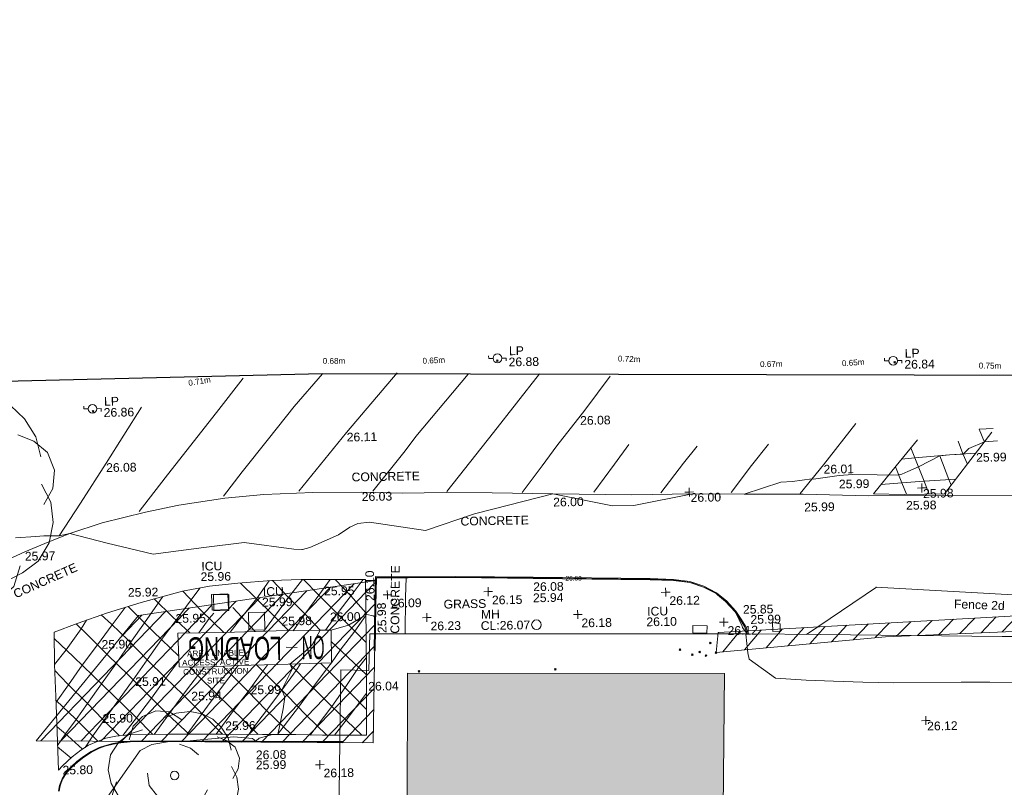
# Model space of a CAD drawing. Header units: millimetres. Extents: x -287732 to 520720, y -88450 to 287754.
# Tile 176 of 256: x -195351 to -153004, y 249020 to 282016. Entities that reach past the tile are written whole.
import ezdxf

# ---------------------------------------------------------------- set-up
doc = ezdxf.new("R2010")
doc.units = ezdxf.units.MM
doc.linetypes.add('IMPORT-UG_ELEC_QLB2 _2_', pattern=[2500, 1500, -300, 0, -50, 150, -300, 0, -200])
doc.linetypes.add('IMPORT-UG_ELEC_STREET LIGHTING_QLB2 _2_', pattern=[2700, 1500, -300, 0, -250, 150, -300, 0, -200])
for name, color, linetype, lineweight in [('00_TOPO_BUILDING_UNDER_CONSTRUCTION', 7, 'Continuous', 9), ('00_TOPO_ROAD_TEXT', 7, 'Continuous', 9), ('00_TOPO_SURFACE', 7, 'Continuous', 9), ('00_TOPO_SURVEY_TEXT', 7, 'Continuous', 9), ('A_RHA_Detail', 7, 'Continuous', 9), ('GEN-TEXT', 7, 'Continuous', 9)]:
    doc.layers.add(name, color=color, linetype=linetype, lineweight=lineweight)
for name, color, linetype, lineweight, true_color in [('00_TOPO_FENCE_2D', 7, 'Continuous', 9, 0x3f7f4f), ('00_TOPO_FOOTPATH', 7, 'Continuous', 9, 0xa50000), ('00_TOPO_FURN_LAMP_POST', 7, 'Continuous', 9, 0x666666), ('00_TOPO_KERB_BOTTOM', 1, 'Continuous', 9, 0xff0000), ('00_TOPO_KERB_TOP', 7, 'Continuous', 9, 0xa500a5), ('00_TOPO_LEVEL_SPOT', 7, 'Continuous', 9, 0x666666), ('00_TOPO_ROAD_MARKING_WHITE_CONTINUOUS', 7, 'Continuous', 9, 0x999999), ('00_TOPO_ROAD_MARKING_YELLOW_CONTINUOUS', 40, 'Continuous', 9, 0xffbf00), ('00_TOPO_SERV_IC', 5, 'Continuous', 9, 0x0000ff), ('00_TOPO_SERV_MH', 7, 'Continuous', 9, 0x666666), ('00_TOPO_TREE', 7, 'Continuous', 9, 0x666666), ('00_UAV_LEVEL_SPOT', 7, 'Continuous', 9, 0x666666), ('01_DTM_CONTOUR_MNR', 7, 'Continuous', 9, 0xa5a552), ('01_DTM_CONTOUR_MNR_LABELS', 7, 'Continuous', 9, 0xa5a552), ('12333-PUM-2D-U-0001-C01 - Rev2_REVIT IMPORT_dwg', 7, 'Continuous', 9, 0x767676), ('A_RHA_Line', 7, 'Continuous', 9, 0x00a600), ('PUM-ELECTRIC-QLB2', 1, 'IMPORT-UG_ELEC_QLB2 _2_', 9, 0xff0000), ('PUM-SURVEY BOUNDARY_EXTENT', 190, 'Continuous', 25, 0x7f00ff), ('PUM-UNABLE TO SURVEY', 190, 'Continuous', 9, 0x7f00ff), ('PUM-UNIDENTIFIED UTILITIES-MH', 7, 'Continuous', 9, 0x52a500)]:
    doc.layers.add(name, color=color, linetype=linetype, lineweight=lineweight, true_color=true_color)
doc.styles.add('Arial_1', font='arial.ttf', dxfattribs={"height": 250})
doc.styles.add('Swis721 Lt BT_1', font='swissl.ttf', dxfattribs={"height": 200})
doc.styles.add('Swis721 Lt BT_2', font='swissl.ttf', dxfattribs={"height": 375})
doc.styles.add('Swis721 Lt BT_34', font='swissl.ttf', dxfattribs={"width": 0.468665, "height": 1000})
doc.styles.add('Swis721 Lt BT_35', font='swissl.ttf', dxfattribs={"width": 0.642609, "height": 1000})

# ---------------------------------------------------------------- blocks, each defined once
blk = doc.blocks.new('12333-PUM-2D-U-0001-C01 - Rev2_REVIT IMPORT_dwg_CONIFEROUS_TREE_3-2077273-Site Location Plan Proposed')
at = {"layer": '00_TOPO_TREE', "color": 254, "true_color": 0xcccccc, "flags": 128}
for points in [[(533715732, 725809778), (533715907, 725810361), (533716315, 725810769), (533716898, 725811002), (533717481, 725810944), (533718006, 725810594)], [(533717306, 725810711), (533717772, 725810886), (533718355, 725810944), (533718880, 725810827), (533719346, 725810594), (533719696, 725810244), (533719988, 725809778), (533720104, 725809253)], [(533715208, 725807388), (533714916, 725807913), (533714800, 725808496), (533714916, 725809137), (533715266, 725809661), (533715732, 725810011), (533716315, 725810186)], [(533717889, 725809545), (533718355, 725809370), (533718705, 725809079)], [(533719521, 725809836), (533719929, 725809661), (533720279, 725809370), (533720454, 725808904), (533720396, 725808437), (533720162, 725808029)], [(533716898, 725807330), (533716548, 725807796), (533716490, 725808321)], [(533720104, 725808554), (533720337, 725808088), (533720396, 725807563), (533720279, 725807038), (533719988, 725806572), (533719580, 725806280), (533719113, 725806047)], [(533716373, 725806106), (533715791, 725806164), (533715324, 725806455), (533715033, 725806922), (533714974, 725807446), (533715149, 725807971)], [(533719055, 725807563), (533718822, 725807155), (533718472, 725806863)], [(533718589, 725805814), (533718239, 725805523), (533717772, 725805348), (533717306, 725805289), (533716840, 725805348), (533716373, 725805581), (533716024, 725805872), (533715791, 725806280)], [(533719521, 725806455), (533719346, 725805931), (533718938, 725805581), (533718414, 725805464), (533717889, 725805698)]]:
    blk.add_lwpolyline(points, dxfattribs=at)
at = {"layer": '00_TOPO_TREE', "color": 254, "true_color": 0xcccccc}
blk.add_circle((533717656, 725808204), 180, dxfattribs=at)
blk = doc.blocks.new('12333-PUM-2D-U-0001-C01 - Rev2_REVIT IMPORT_dwg_CONIFEROUS_TREE_3-2077280-Site Location Plan Proposed')
at = {"layer": '00_TOPO_TREE', "color": 254, "true_color": 0xcccccc, "flags": 128}
for points in [[(533704849, 725822870), (533705141, 725823843), (533705822, 725824523), (533706794, 725824912), (533707767, 725824815), (533708642, 725824232)], [(533707475, 725824426), (533708253, 725824718), (533709226, 725824815), (533710101, 725824621), (533710879, 725824232), (533711463, 725823648), (533711949, 725822870), (533712144, 725821995)], [(533703974, 725818882), (533703488, 725819758), (533703293, 725820730), (533703488, 725821800), (533704071, 725822675), (533704849, 725823259), (533705822, 725823551)], [(533711171, 725822967), (533711852, 725822675), (533712435, 725822189), (533712727, 725821411), (533712630, 725820633), (533712241, 725819952)], [(533708448, 725822481), (533709226, 725822189), (533709809, 725821703)], [(533712144, 725820828), (533712533, 725820049), (533712630, 725819174), (533712435, 725818299), (533711949, 725817521), (533711268, 725817034), (533710490, 725816645)], [(533706794, 725818785), (533706211, 725819563), (533706114, 725820438)], [(533705919, 725816743), (533704946, 725816840), (533704168, 725817326), (533703682, 725818104), (533703585, 725818980), (533703877, 725819855)], [(533710393, 725819174), (533710004, 725818493), (533709420, 725818007)], [(533711171, 725817326), (533710879, 725816451), (533710198, 725815867), (533709323, 725815673), (533708448, 725816062)], [(533709615, 725816256), (533709031, 725815770), (533708253, 725815478), (533707475, 725815381), (533706697, 725815478), (533705919, 725815867), (533705335, 725816354), (533704946, 725817034)]]:
    blk.add_lwpolyline(points, dxfattribs=at)
at = {"layer": '00_TOPO_TREE', "color": 254, "true_color": 0xcccccc}
blk.add_circle((533708059, 725820244), 300, dxfattribs=at)
blk = doc.blocks.new('12333-PUM-2D-U-0001-C01 - Rev2_REVIT IMPORT_dwg_MSL_Lamp_Post_SYM-2077199-Site Location Plan Proposed')
at = {"layer": '00_TOPO_FURN_LAMP_POST', "color": 254, "true_color": 0xcccccc, "flags": 128}
for points in [[(-500, 0), (-1000, 0), (-1000, 317)], [(500, 0), (1000, 0), (1000, -317)]]:
    blk.add_lwpolyline(points, dxfattribs=at)
at = {"layer": '00_TOPO_FURN_LAMP_POST', "color": 254, "true_color": 0xcccccc}
blk.add_circle((0, 0), 500, dxfattribs=at)
blk = doc.blocks.new('12333-PUM-2D-U-0001-C01 - Rev2_REVIT IMPORT_dwg_MM-2077200-Site Location Plan Proposed')
at = {"layer": '00_TOPO_LEVEL_SPOT', "color": 254, "true_color": 0xcccccc, "flags": 128}
for points in [[(0, -500), (0, 0), (-500, 0)], [(500, 0), (0, 0), (0, 500)]]:
    blk.add_lwpolyline(points, dxfattribs=at)
blk = doc.blocks.new('12333-PUM-2D-U-0001-C01 - Rev2_REVIT IMPORT_dwg_UAV-2077255-Site Location Plan Proposed')
at = {"layer": '00_UAV_LEVEL_SPOT', "color": 254, "true_color": 0xcccccc, "flags": 128}
for points in [[(0, -500), (0, 0), (-500, 0)], [(500, 0), (0, 0), (0, 500)]]:
    blk.add_lwpolyline(points, dxfattribs=at)
blk = doc.blocks.new('12333-PUM-2D-U-0001-C01 - Rev2_REVIT IMPORT_dwg_MGS62954_T2_Galway_ITM_3d_Rev1-2077680-Site Location Plan Proposed')
at = {"layer": '00_TOPO_BUILDING_UNDER_CONSTRUCTION', "color": 254, "true_color": 0xcccccc, "flags": 128}
blk.add_lwpolyline([(533725753, 725795032), (533725963, 725805071), (533724648, 725805171), (533724782, 725809506), (533724784, 725809550), (533724879, 725812623), (533726082, 725812576), (533726163, 725814144), (533726412, 725814140), (533729362, 725814090), (533732119, 725814043), (533735079, 725813993), (533738234, 725813939), (533741313, 725813887), (533742381, 725813869), (533742469, 725813868), (533745519, 725813780), (533753348, 725813556), (533763126, 725813389)], dxfattribs=at)
at = {"layer": '00_TOPO_FENCE_2D', "color": 254, "true_color": 0xcccccc, "flags": 128}
blk.add_lwpolyline([(533761649, 725813414), (533758424, 725815008), (533754623, 725815287), (533747945, 725815778), (533747976, 725815775), (533744933, 725813797)], dxfattribs=at)
at = {"layer": '00_TOPO_FOOTPATH', "color": 254, "true_color": 0xcccccc, "flags": 128}
blk.add_lwpolyline([(533727680, 725814118), (533727720, 725815700), (533727760, 725816525)], dxfattribs=at)
at = {"layer": '00_TOPO_KERB_BOTTOM', "color": 254, "true_color": 0xcccccc, "flags": 128}
for points in [[(533726333, 725813431), (533726386, 725815352), (533726445, 725816602), (533727847, 725816569), (533729901, 725816545), (533733226, 725816453), (533738259, 725816309), (533739258, 725816256), (533739960, 725816157), (533740559, 725815946), (533741101, 725815651), (533741514, 725815299), (533741917, 725814849), (533742138, 725814501), (533742314, 725814194), (533742437, 725813855)], [(533712650, 725807618), (533712705, 725807859), (533712811, 725808139), (533713002, 725808431), (533713223, 725808666), (533713468, 725808875), (533713749, 725809086), (533714082, 725809292), (533714435, 725809460), (533714666, 725809538), (533715028, 725809623), (533715359, 725809672), (533715775, 725809713), (533716585, 725809717), (533718318, 725809675), (533721166, 725809618), (533723527, 725809560), (533724903, 725809533)]]:
    blk.add_lwpolyline(points, dxfattribs=at)
at = {"layer": '00_TOPO_KERB_TOP', "color": 254, "true_color": 0xcccccc, "flags": 128}
for points in [[(533726379, 725813429), (533726432, 725815350), (533726489, 725816555), (533727846, 725816523), (533729900, 725816499), (533733224, 725816407), (533738257, 725816263), (533739253, 725816210), (533739949, 725816112), (533740541, 725815904), (533741075, 725815613), (533741482, 725815266), (533741880, 725814821), (533742099, 725814478), (533742273, 725814174), (533742394, 725813840)], [(533712676, 725807615), (533712731, 725807851), (533712835, 725808127), (533713023, 725808414), (533713241, 725808646), (533713485, 725808854), (533713765, 725809064), (533714095, 725809269), (533714445, 725809435), (533714673, 725809512), (533715033, 725809597), (533715362, 725809646), (533715776, 725809686), (533716585, 725809690), (533718318, 725809648), (533721165, 725809591), (533723526, 725809533), (533724902, 725809506)]]:
    blk.add_lwpolyline(points, dxfattribs=at)
at = {"layer": '00_TOPO_ROAD_MARKING_WHITE_CONTINUOUS', "color": 254, "true_color": 0xcccccc, "flags": 128}
for points in [[(533716330, 725819580), (533717480, 725821010), (533718540, 725822320), (533719730, 725823770), (533720900, 725825230)], [(533719970, 725820170), (533720790, 725821210), (533721950, 725822600), (533723070, 725823970), (533724310, 725825360)], [(533723210, 725820330), (533725310, 725822810), (533727530, 725825346)], [(533726400, 725820280), (533727810, 725821990), (533728280, 725822600), (533730580, 725825240)], [(533729570, 725820200), (533731630, 725822710), (533733650, 725825190)], [(533732810, 725820100), (533733690, 725821240), (533734340, 725822080), (533735570, 725823600), (533736680, 725825040)], [(533712870, 725818590), (533713820, 725819980), (533714940, 725821680), (533716510, 725824060)], [(533744770, 725819860), (533745790, 725821070), (533747210, 725822820)], [(533735890, 725820070), (533736810, 725821260), (533737440, 725822090)], [(533738770, 725819990), (533739770, 725821240), (533740370, 725821970)], [(533741800, 725819950), (533742700, 725821100), (533743440, 725822000)]]:
    blk.add_lwpolyline(points, dxfattribs=at)
at = {"layer": '00_TOPO_ROAD_MARKING_YELLOW_CONTINUOUS', "color": 254, "true_color": 0xcccccc}
for p, q in [((533721224, 725814332), (533720290, 725815380)), ((533722550, 725813630), (533723020, 725813620)), ((533713215, 725809033), (533712648, 725809520))]:
    blk.add_line(p, q, dxfattribs=at)
at = {"layer": '00_TOPO_ROAD_MARKING_YELLOW_CONTINUOUS', "color": 254, "true_color": 0xcccccc, "flags": 128}
for points in [[(533753060, 725822340), (533751990, 725821000), (533750980, 725819730), (533749260, 725819740), (533747920, 725819790), (533748920, 725820970), (533749860, 725822080)], [(533752729, 725821926), (533752510, 725822490), (533753120, 725822500)], [(533751983, 725820991), (533751798, 725821432), (533751600, 725821980)], [(533749156, 725821248), (533749729, 725821300), (533751220, 725821400), (533752360, 725821463)], [(533750316, 725819734), (533750050, 725820440), (533749567, 725821734)], [(533751273, 725820098), (533751171, 725820345), (533750804, 725821372)], [(533749336, 725819740), (533749148, 725820231), (533748882, 725820926)], [(533751481, 725820360), (533750104, 725820296), (533749140, 725820230), (533748256, 725820187)], [(533720147, 725814322), (533720663, 725814962), (533721304, 725815739), (533721861, 725816503)], [(533722670, 725814340), (533721940, 725815090), (533720630, 725816427)], [(533721594, 725814335), (533722066, 725814960), (533722690, 725815768), (533723309, 725816539)], [(533724031, 725814340), (533723370, 725815050), (533722660, 725815800), (533722011, 725816511)], [(533722857, 725814340), (533723378, 725815041), (533723997, 725815843), (533724499, 725816514)], [(533725989, 725813776), (533725130, 725814660), (533723980, 725815860), (533723342, 725816538)], [(533724255, 725814340), (533724771, 725815035), (533725420, 725815860), (533725915, 725816491)], [(533724713, 725816510), (533725366, 725815791), (533725998, 725815056)], [(533712647, 725809578), (533712998, 725810078), (533713458, 725810691), (533713964, 725811365), (533714580, 725812200), (533715231, 725813064), (533715853, 725813951), (533716476, 725814787), (533717285, 725815906)], [(533713835, 725809480), (533714164, 725809966), (533714652, 725810628), (533715295, 725811480), (533715941, 725812344), (533716565, 725813195), (533717195, 725814055), (533717838, 725814879), (533718500, 725815735), (533718876, 725816241)], [(533719881, 725814320), (533718920, 725815270), (533718150, 725816123)], [(533712615, 725811444), (533713156, 725812184), (533713768, 725813012), (533714435, 725813875), (533715077, 725814723), (533715652, 725815469)], [(533717921, 725813327), (533716840, 725814410), (533715781, 725815506)], [(533718424, 725814320), (533717680, 725815030), (533716912, 725815812)], [(533719751, 725809939), (533718878, 725810842), (533718081, 725811659), (533717320, 725812430), (533716560, 725813200), (533715760, 725814050), (533715050, 725814750), (533714623, 725815160)], [(533718800, 725814320), (533719265, 725814929), (533719460, 725815150)], [(533712580, 725813064), (533713084, 725813692), (533713747, 725814579), (533713981, 725814945)], [(533718310, 725809973), (533717430, 725810810), (533716600, 725811670), (533715730, 725812560), (533714870, 725813430), (533714010, 725814310), (533713537, 725814794)], [(533722116, 725809886), (533723037, 725811047), (533723669, 725811889), (533724269, 725812665), (533724480, 725812930), (533724876, 725813464), (533725512, 725814267), (533725998, 725814931)], [(533712580, 725814190), (533713400, 725813380), (533714620, 725812160), (533716020, 725810750), (533716750, 725809984)], [(533725965, 725812395), (533724920, 725813420), (533724487, 725813849)], [(533715462, 725809967), (533716060, 725810708), (533716716, 725811550), (533717353, 725812396), (533717925, 725813123)], [(533718220, 725809974), (533719240, 725811320), (533720470, 725812890)], [(533719480, 725809947), (533719592, 725810104), (533720243, 725810950), (533720879, 725811760), (533721531, 725812618), (533721750, 725812898)], [(533720876, 725809913), (533721040, 725810149), (533721655, 725810935), (533722329, 725811797), (533722955, 725812630), (533723156, 725812913)], [(533724235, 725809818), (533723350, 725810710), (533722560, 725811560), (533721800, 725812340), (533721263, 725812895)], [(533725733, 725809799), (533724450, 725811070), (533723630, 725811930), (533722688, 725812907)], [(533723514, 725809843), (533723825, 725810231), (533724463, 725811058), (533725049, 725811853), (533725644, 725812710), (533725984, 725813119)], [(533725958, 725810891), (533724590, 725812340), (533724013, 725812924)], [(533715318, 725809954), (533714610, 725810670), (533713950, 725811380), (533713120, 725812220), (533712590, 725812810)], [(533716810, 725809984), (533717470, 725810860), (533718280, 725811920), (533719010, 725812840)], [(533719520, 725811678), (533718732, 725812489), (533718376, 725812858)], [(533722716, 725809874), (533721640, 725810950), (533720870, 725811770), (533719805, 725812867)], [(533721285, 725809904), (533720690, 725810500), (533719520, 725811678)], [(533712614, 725811510), (533713430, 725810720), (533714170, 725809960), (533714385, 725809738)], [(533724558, 725809814), (533725073, 725810453), (533725661, 725811206), (533725967, 725811605)], [(533713716, 725809407), (533713100, 725809990), (533712636, 725810390)]]:
    blk.add_lwpolyline(points, dxfattribs=at)
for points in [[(533712660, 725808520), (533712640, 725810170), (533712610, 725811690), (533712580, 725813070), (533712580, 725814450), (533713580, 725814810), (533714890, 725815250), (533716350, 725815670), (533718130, 725816120), (533719300, 725816310), (533720520, 725816420), (533721970, 725816510), (533723250, 725816540), (533724700, 725816510), (533726010, 725816490), (533726000, 725815270), (533725980, 725812540), (533725943, 725809795), (533725700, 725809800), (533724040, 725809820), (533722900, 725809870), (533721460, 725809900), (533719710, 725809940), (533718680, 725809970), (533717490, 725809980), (533717480, 725809980), (533715720, 725809990), (533715160, 725809940), (533714730, 725809860), (533714390, 725809740), (533713980, 725809570), (533713640, 725809360), (533713270, 725809080), (533712840, 725808710)], [(533717930, 725812870), (533719010, 725812840), (533720470, 725812890), (533722170, 725812900), (533724480, 725812930), (533724490, 725814340), (533722130, 725814340), (533719900, 725814320), (533717900, 725814320)]]:
    blk.add_lwpolyline(points, close=True, dxfattribs=at)
at = {"layer": '00_TOPO_SERV_IC', "color": 254, "true_color": 0xcccccc, "flags": 128}
for points in [[(533719400, 725815280), (533719380, 725815949), (533720080, 725815970), (533720100, 725815301)], [(533720960, 725815150), (533721650, 725815150), (533721650, 725814400), (533720960, 725814400)], [(533740055, 725814259), (533740662, 725814235), (533740649, 725813919), (533740042, 725813943)]]:
    blk.add_lwpolyline(points, close=True, dxfattribs=at)
at = {"layer": '00_TOPO_SERV_MH', "color": 254, "true_color": 0xcccccc}
blk.add_circle((533733329, 725814412), 207, dxfattribs=at)
at = {"layer": '00_TOPO_SURFACE', "color": 254, "true_color": 0xcccccc, "flags": 128}
for points in [[(533713330, 725818680), (533714730, 725819120), (533716600, 725819550), (533718040, 725819820), (533720020, 725820090), (533721710, 725820220), (533723810, 725820270), (533725910, 725820240), (533727660, 725820170), (533729540, 725820160), (533731530, 725820110), (533734130, 725820020), (533737530, 725819930), (533740140, 725819920), (533742360, 725819870), (533744900, 725819820), (533747720, 725819710), (533751040, 725819660), (533754290, 725819590)], [(533709620, 725817120), (533710300, 725817460), (533711380, 725817930), (533712420, 725818340), (533713330, 725818680)]]:
    blk.add_lwpolyline(points, dxfattribs=at)
at = {"layer": '01_DTM_CONTOUR_MNR', "color": 254, "true_color": 0xcccccc, "flags": 128}
for points in [[(533753293, 725821976), (533752730, 725821930), (533752059, 725821666), (533751800, 725821430), (533751220, 725821400), (533750800, 725821370), (533749874, 725820912), (533749407, 725820714), (533749147, 725820610), (533749033, 725820589), (533749010, 725820580), (533748588, 725820581), (533748094, 725820605), (533747034, 725820627), (533746464, 725820595), (533745358, 725820463), (533745280, 725820470), (533744446, 725820382), (533743949, 725820352), (533742360, 725819870), (533740140, 725819920), (533737610, 725819466), (533736693, 725819471), (533734130, 725820020), (533731590, 725819419), (533730741, 725819230), (533728630, 725818550), (533726230, 725818949), (533725727, 725818892), (533725384, 725818746), (533724890, 725818420), (533723643, 725817904), (533723326, 725817820), (533723300, 725817819), (533722955, 725817838), (533720820, 725818170), (533719080, 725817980), (533716900, 725817730), (533714927, 725818243), (533713330, 725818680), (533712870, 725818590), (533712216, 725818607), (533711874, 725818575), (533710990, 725818533)], [(533714638, 725807174), (533716198, 725809311), (533716695, 725809550), (533717460, 725809670), (533718274, 725809668), (533718320, 725809667), (533718350, 725809677), (533718620, 725809713), (533720226, 725809816), (533721037, 725809736), (533721170, 725809618), (533721321, 725809751), (533721899, 725809890), (533721940, 725809890), (533722120, 725809890), (533722381, 725810993), (533722450, 725811483), (533722330, 725811800), (533722785, 725812687), (533722709, 725812905), (533722750, 725812910), (533722690, 725812910), (533723384, 725813448), (533723665, 725813721), (533724030, 725814340), (533724250, 725814340), (533724490, 725814340), (533725250, 725814537), (533725883, 725814894), (533726000, 725815060), (533726045, 725814979), (533726307, 725814915), (533726380, 725814870), (533726389, 725815112), (533726399, 725815350), (533726420, 725815711), (533726480, 725816563), (533727273, 725816562), (533727850, 725816549), (533729188, 725816533), (533729900, 725816522), (533731001, 725816497), (533733226, 725816434), (533734962, 725816381), (533735494, 725816365), (533738260, 725816281), (533738778, 725816258), (533739252, 725816219), (533739781, 725816147), (533739951, 725816116), (533740069, 725816079), (533740542, 725815905), (533740651, 725815850), (533741081, 725815613), (533741143, 725815564), (533741481, 725815271), (533741880, 725814820), (533742051, 725814473), (533742167, 725814195), (533742185, 725814145), (533742380, 725813870), (533742318, 725813843), (533742399, 725813042), (533742457, 725812779), (533743572, 725811930), (533744888, 725811832), (533746066, 725811763), (533747327, 725811694), (533748638, 725811646), (533751553, 725811627), (533752778, 725811609), (533754034, 725811571)]]:
    blk.add_lwpolyline(points, dxfattribs=at)
at = {"xscale": 0.375, "yscale": 0.375, "zscale": 0.375}
for name, p in [('12333-PUM-2D-U-0001-C01 - Rev2_REVIT IMPORT_dwg_MSL_Lamp_Post_SYM-2077199-Site Location Plan Proposed', (533731849, 725825892)), ('12333-PUM-2D-U-0001-C01 - Rev2_REVIT IMPORT_dwg_MSL_Lamp_Post_SYM-2077199-Site Location Plan Proposed', (533748865, 725825492)), ('12333-PUM-2D-U-0001-C01 - Rev2_REVIT IMPORT_dwg_MSL_Lamp_Post_SYM-2077199-Site Location Plan Proposed', (533714398, 725824026)), ('12333-PUM-2D-U-0001-C01 - Rev2_REVIT IMPORT_dwg_UAV-2077255-Site Location Plan Proposed', (533740000, 725820000)), ('12333-PUM-2D-U-0001-C01 - Rev2_REVIT IMPORT_dwg_UAV-2077255-Site Location Plan Proposed', (533750000, 725820000)), ('12333-PUM-2D-U-0001-C01 - Rev2_REVIT IMPORT_dwg_MM-2077200-Site Location Plan Proposed', (533726940, 725815810)), ('12333-PUM-2D-U-0001-C01 - Rev2_REVIT IMPORT_dwg_MM-2077200-Site Location Plan Proposed', (533731280, 725815870)), ('12333-PUM-2D-U-0001-C01 - Rev2_REVIT IMPORT_dwg_MM-2077200-Site Location Plan Proposed', (533738910, 725815710)), ('12333-PUM-2D-U-0001-C01 - Rev2_REVIT IMPORT_dwg_MM-2077200-Site Location Plan Proposed', (533735110, 725814820)), ('12333-PUM-2D-U-0001-C01 - Rev2_REVIT IMPORT_dwg_MM-2077200-Site Location Plan Proposed', (533728620, 725814800)), ('12333-PUM-2D-U-0001-C01 - Rev2_REVIT IMPORT_dwg_MM-2077200-Site Location Plan Proposed', (533741390, 725814380)), ('12333-PUM-2D-U-0001-C01 - Rev2_REVIT IMPORT_dwg_UAV-2077255-Site Location Plan Proposed', (533750000, 725810000)), ('12333-PUM-2D-U-0001-C01 - Rev2_REVIT IMPORT_dwg_MM-2077200-Site Location Plan Proposed', (533723910, 725808560))]:
    blk.add_blockref(name, p, dxfattribs=at)
for name in ['12333-PUM-2D-U-0001-C01 - Rev2_REVIT IMPORT_dwg_CONIFEROUS_TREE_3-2077280-Site Location Plan Proposed', '12333-PUM-2D-U-0001-C01 - Rev2_REVIT IMPORT_dwg_CONIFEROUS_TREE_3-2077273-Site Location Plan Proposed']:
    blk.add_blockref(name, (0, 0))
at = {"layer": '00_TOPO_FENCE_2D', "color": 251, "true_color": 0x666666, "insert": (533751310, 725815186), "char_height": 375, "width": 2545.41, "attachment_point": 1, "rotation": 356.8134, "line_spacing_factor": 1.005062, "style": 'Swis721 Lt BT_2'}
blk.add_mtext('Fence 2d', dxfattribs=at)
at = {"layer": '00_TOPO_FURN_LAMP_POST', "char_height": 375, "attachment_point": 1, "line_spacing_factor": 1.005062, "style": 'Swis721 Lt BT_2'}
for s, insert, width in [('LP', (533732353, 725826391), 707.59), ('26.88', (533732328, 725825912), 1495.9), ('LP', (533749368, 725825990), 707.59), ('26.84', (533749343, 725825512), 1495.9), ('LP', (533714902, 725824524), 707.59), ('26.86', (533714877, 725824046), 1495.9)]:
    blk.add_mtext(s, dxfattribs=dict(at, insert=insert, width=width))
at = {"layer": '00_TOPO_KERB_BOTTOM', "color": 251, "true_color": 0x666666, "insert": (533726501, 725814168), "char_height": 375, "width": 1495.9, "attachment_point": 1, "rotation": 90.488, "line_spacing_factor": 1.005062, "style": 'Swis721 Lt BT_2'}
blk.add_mtext('25.98', dxfattribs=at)
at = {"layer": '00_TOPO_KERB_BOTTOM', "color": 251, "true_color": 0x666666, "char_height": 375, "width": 1495.9, "attachment_point": 1, "line_spacing_factor": 1.005062, "style": 'Swis721 Lt BT_2'}
for s, insert in [('25.94', (533733200, 725815756)), ('25.85', (533742219, 725815101)), ('25.99', (533721156, 725808781))]:
    blk.add_mtext(s, dxfattribs=dict(at, insert=insert))
at = {"layer": '00_TOPO_KERB_TOP', "color": 251, "true_color": 0x666666, "insert": (533726017, 725815555), "char_height": 375, "width": 1495.9, "attachment_point": 1, "rotation": 90.488, "line_spacing_factor": 1.005062, "style": 'Swis721 Lt BT_2'}
blk.add_mtext('26.10', dxfattribs=at)
at = {"layer": '00_TOPO_KERB_TOP', "color": 251, "true_color": 0x666666, "char_height": 375, "width": 1495.9, "attachment_point": 1, "line_spacing_factor": 1.005062, "style": 'Swis721 Lt BT_2'}
for s, insert in [('26.08', (533733218, 725816232)), ('25.99', (533742535, 725814664)), ('26.08', (533721165, 725809215))]:
    blk.add_mtext(s, dxfattribs=dict(at, insert=insert))
at = {"layer": '00_TOPO_LEVEL_SPOT', "char_height": 375, "width": 1495.9, "attachment_point": 1, "line_spacing_factor": 1.005062, "style": 'Swis721 Lt BT_2'}
for s, insert in [('26.09', (533727093, 725815633)), ('26.15', (533731433, 725815693)), ('26.12', (533739063, 725815533)), ('26.23', (533728773, 725814623)), ('26.18', (533735263, 725814643)), ('26.12', (533741543, 725814203)), ('26.18', (533724063, 725808383))]:
    blk.add_mtext(s, dxfattribs=dict(at, insert=insert))
at = {"layer": '00_TOPO_ROAD_MARKING_WHITE_CONTINUOUS', "color": 251, "true_color": 0x666666, "char_height": 375, "width": 1495.9, "attachment_point": 1, "line_spacing_factor": 1.005062, "style": 'Swis721 Lt BT_2'}
for s, insert in [('26.08', (533735359, 725823345)), ('26.11', (533725310, 725822805)), ('26.08', (533714940, 725821675)), ('26.01', (533745790, 725821065))]:
    blk.add_mtext(s, dxfattribs=dict(at, insert=insert))
at = {"layer": '00_TOPO_ROAD_MARKING_YELLOW_CONTINUOUS', "color": 251, "true_color": 0x666666, "char_height": 375, "width": 1495.9, "attachment_point": 1, "line_spacing_factor": 1.005062, "style": 'Swis721 Lt BT_2'}
for s, insert in [('25.99', (533752360, 725821459)), ('25.99', (533746440, 725820416)), ('25.98', (533749311, 725819451)), ('25.92', (533715783, 725816293)), ('25.95', (533724220, 725816205)), ('25.95', (533717810, 725815137)), ('26.00', (533724457, 725815088)), ('25.98', (533722365, 725814943)), ('25.90', (533714612, 725814077)), ('25.91', (533716033, 725812449)), ('26.04', (533726048, 725812078)), ('25.94', (533718433, 725811787)), ('25.99', (533720986, 725812010)), ('25.90', (533714595, 725810892)), ('25.96', (533719869, 725810486)), ('25.80', (533712840, 725808705))]:
    blk.add_mtext(s, dxfattribs=dict(at, insert=insert))
at = {"layer": '00_TOPO_ROAD_TEXT', "color": 251, "true_color": 0x666666, "char_height": 1000, "attachment_point": 1, "rotation": 179.4765, "line_spacing_factor": 1.005062}
for s, insert, width, style in [('LOADING', (533722355, 725813095), 4545.88, 'Swis721 Lt BT_35'), ('ON', (533724194, 725813099), 1126.97, 'Swis721 Lt BT_34')]:
    blk.add_mtext(s, dxfattribs=dict(at, insert=insert, width=width, style=style))
at = {"layer": '00_TOPO_SERV_IC', "color": 251, "true_color": 0x666666, "char_height": 375, "attachment_point": 1, "line_spacing_factor": 1.005062, "style": 'Swis721 Lt BT_2'}
for s, insert, width in [('ICU', (533718963, 725817365), 1021.01), ('25.96', (533718921, 725816913), 1495.9), ('ICU', (533721588, 725816225), 1021.01), ('25.99', (533721546, 725815773), 1495.9), ('ICU', (533738100, 725815092), 1021.01), ('26.10', (533738058, 725814640), 1495.9)]:
    blk.add_mtext(s, dxfattribs=dict(at, insert=insert, width=width))
at = {"layer": '00_TOPO_SERV_MH', "char_height": 375, "attachment_point": 1, "line_spacing_factor": 1.005062, "style": 'Swis721 Lt BT_2'}
for s, insert, width in [('MH', (533730948, 725815087), 949.78), ('CL:26.07', (533730933, 725814600), 2440.93)]:
    blk.add_mtext(s, dxfattribs=dict(at, insert=insert, width=width))
at = {"layer": '00_TOPO_SURFACE', "color": 251, "true_color": 0x666666, "char_height": 375, "width": 1495.9, "attachment_point": 1, "line_spacing_factor": 1.005062, "style": 'Swis721 Lt BT_2'}
for s, insert in [('26.03', (533725910, 725820235)), ('26.00', (533734140, 725819855)), ('25.99', (533744930, 725819452)), ('25.97', (533711380, 725817925))]:
    blk.add_mtext(s, dxfattribs=dict(at, insert=insert))
at = {"layer": '00_TOPO_SURVEY_TEXT', "color": 251, "true_color": 0x666666, "char_height": 375, "attachment_point": 1, "line_spacing_factor": 1.005062, "style": 'Swis721 Lt BT_2'}
for s, insert, width in [('CONCRETE', (533725490, 725821085), 3286.24), ('CONCRETE', (533730140, 725819105), 3286.24), ('GRASS', (533729352, 725815551), 2018.28)]:
    blk.add_mtext(s, dxfattribs=dict(at, insert=insert, width=width))
at = {"layer": '00_TOPO_SURVEY_TEXT', "color": 251, "true_color": 0x666666, "char_height": 375, "width": 3286.24, "attachment_point": 1, "line_spacing_factor": 1.005062, "style": 'Swis721 Lt BT_2'}
for insert, rotation in [((533710812, 725816277), 23.0521), ((533727046, 725814138), 88.6087)]:
    blk.add_mtext('CONCRETE', dxfattribs=dict(at, insert=insert, rotation=rotation))
at = {"layer": '00_UAV_LEVEL_SPOT', "char_height": 375, "width": 1495.9, "attachment_point": 1, "line_spacing_factor": 1.005062, "style": 'Swis721 Lt BT_2'}
for s, insert in [('26.00', (533740052, 725819949)), ('25.98', (533750052, 725819949)), ('26.12', (533750052, 725809949))]:
    blk.add_mtext(s, dxfattribs=dict(at, insert=insert))
at = {"layer": '01_DTM_CONTOUR_MNR_LABELS', "color": 251, "true_color": 0x666666, "insert": (533734965, 725816480), "char_height": 200, "width": 797.8, "attachment_point": 2, "rotation": 358.2644, "line_spacing_factor": 1.005062, "style": 'Swis721 Lt BT_1'}
blk.add_mtext('26.00', dxfattribs=at)
blk = doc.blocks.new('12333-PUM-2D-U-0001-C01 - Rev2_REVIT IMPORT_dwg-1620468-Site Location Plan Proposed')
at = {"layer": 'PUM-UNABLE TO SURVEY', "true_color": 0xffffd4}
h = blk.add_hatch(dxfattribs=at)
h.set_pattern_fill('FP_11', style=0, pattern_type=2)
h.set_pattern_definition([(45, (78009.85, 197148.14), (-441.94, 441.94), [])])
h.paths.add_polyline_path([(85141, 193599), (85338, 200574), (75138, 199249), (70648, 193944), (75044, 193839)])
h.paths.add_polyline_path([(85338, 200574), (85371, 200579), (85341, 200698)])
h = blk.add_hatch(dxfattribs=at)
h.set_pattern_fill('FP_12', style=0, pattern_type=2)
h.set_pattern_definition([(45, (-533641079.65, -725615854.36), (-441.94173824, 441.94173824), [])])
h.paths.add_polyline_path([(140970, 120251), (146061, 120367), (148091, 121468), (149767, 121401), (149826, 121709), (151731, 121404), (151717, 121323), (153551, 121250), (153560, 121480), (155503, 121480), (155503, 121172), (157605, 121089), (157065, 144483), (175086, 144481), (176746, 146024), (172844, 147529), (173339, 175796), (140026, 176402), (140028, 176532), (138357, 176569), (138113, 163526), (137858, 148319), (137828, 148320), (137797, 146678), (130049, 146809), (127301, 145011), (126845, 124910), (140019, 124511), (140924, 120456)])
h.paths.add_polyline_path([(142549, 122013), (141940, 128109), (145140, 128414), (145712, 122318), (143523, 122107)])
h.paths.add_polyline_path([(156227, 122394), (156227, 122799), (149502, 123013), (149504, 123175), (149445, 122547), (148264, 122623), (148379, 123842), (149560, 123766), (149517, 123312), (152874, 123056), (156227, 123099), (156227, 123537), (157370, 123537), (157370, 122394), (156680, 122394)])
h.paths.add_polyline_path([(135386, 126509), (129290, 126662), (129367, 129405), (135463, 129252)])
h.paths.add_polyline_path([(133748, 131005), (130700, 131310), (131386, 137406), (134396, 137101), (133775, 131256)])
h.paths.add_polyline_path([(123791, 148496), (125963, 148831), (126058, 154829), (124252, 176313), (119637, 179333), (91445, 180678), (91482, 179888), (123767, 148519)])
h.paths.add_polyline_path([(195364, 187390), (138295, 199556), (100054, 198089), (99954, 197229), (107251, 197783), (122069, 198130), (132241, 197738), (136290, 198487), (136972, 197570), (136434, 189863), (173568, 188304), (173574, 188602), (183059, 188452), (183056, 188282), (185602, 188263), (185594, 187800), (194909, 187409)])
at = {"layer": 'GEN-TEXT', "color": 253, "true_color": 0xaaaaaa}
for p, q in [((90730, 209897), (90800, 209967)), ((90800, 209897), (90730, 209967)), ((107809, 209532), (107879, 209603)), ((107879, 209532), (107809, 209603)), ((73311, 208026), (73382, 208097)), ((73382, 208026), (73311, 208097)), ((85336, 200543), (85407, 200614)), ((85407, 200543), (85336, 200614)), ((98370, 197343), (98441, 197414)), ((98441, 197343), (98370, 197414)), ((99676, 197607), (99747, 197678)), ((99747, 197607), (99676, 197678)), ((98893, 197120), (98964, 197191)), ((98964, 197120), (98893, 197191)), ((99207, 197233), (99278, 197304)), ((99278, 197233), (99207, 197304)), ((99475, 197073), (99546, 197144)), ((99546, 197073), (99475, 197144)), ((99919, 197193), (99990, 197264)), ((99990, 197193), (99919, 197264)), ((87122, 196612), (87193, 196683)), ((87193, 196612), (87122, 196683)), ((92989, 196589), (93060, 196660)), ((93060, 196589), (92989, 196660))]:
    blk.add_line(p, q, dxfattribs=at)
at = {"layer": 'PUM-SURVEY BOUNDARY_EXTENT', "color": 201, "true_color": 0xd4aaff, "flags": 128}
blk.add_lwpolyline([(398929, 219217), (361065, 201697), (253020, 166563), (238979, 183340), (207851, 192933), (181882, 199208), (127766, 208632), (83230, 209506), (17732, 209070), (19322, 195161), (47320, 195520), (51595, 181823), (51019, 144085), (50538, 139735), (11069, 147832), (-5120, 154966), (-16971, 159262)], dxfattribs=at)
at = {"layer": 'PUM-UNABLE TO SURVEY', "color": 7, "true_color": 0xffffd4, "flags": 128}
blk.add_lwpolyline([(85371, 200579), (75138, 199249), (70648, 193944), (85141, 193599)], close=True, dxfattribs=at)
for points in [[(185585, 187800), (195364, 187390), (138295, 199556), (100054, 198089)], [(100054, 198089), (99954, 197229), (107251, 197783), (122069, 198130), (132241, 197738), (136290, 198487), (136972, 197570), (136434, 189863), (173568, 188304)]]:
    blk.add_lwpolyline(points, dxfattribs=at)
at = {"layer": 'PUM-UNIDENTIFIED UTILITIES-MH', "color": 9, "true_color": 0xc5e1aa, "flags": 128}
for points in [[(79038, 200092), (78389, 200081), (78386, 199393), (79035, 199404)], [(102407, 198476), (102407, 198097), (102720, 198102), (102726, 198408)]]:
    blk.add_lwpolyline(points, close=True, dxfattribs=at)
blk.add_blockref('12333-PUM-2D-U-0001-C01 - Rev2_REVIT IMPORT_dwg_MGS62954_T2_Galway_ITM_3d_Rev1-2077680-Site Location Plan Proposed', (-533641080, -725615854))
at = {"layer": 'PUM-ELECTRIC-QLB2', "char_height": 250, "width": 1160.03, "attachment_point": 2, "line_spacing_factor": 0.941778, "style": 'Arial_1'}
for s, insert, rotation in [('0.68m', (83743, 210174), 358.9699), ('0.65m', (88029, 210124), 1.805), ('0.72m', (96442, 210038), 356.7895), ('0.67m', (102545, 209715), 359.8208), ('0.65m', (106060, 209712), 2.8164), ('0.71m', (77922, 209400), 8.3361), ('0.75m', (111951, 209476), 358.3419)]:
    blk.add_mtext(s, dxfattribs=dict(at, insert=insert, rotation=rotation))
at = {"layer": 'PUM-UNABLE TO SURVEY', "color": 51, "true_color": 0xffff7f, "insert": (78427, 197705), "char_height": 250, "width": 3428.04, "attachment_point": 2, "line_spacing_factor": 0.941778, "style": 'Arial_1'}
blk.add_mtext('AREA UNABLE\\PACCESS, ACTIVE\\PCONSTRUCTION\\PSITE', dxfattribs=at)

msp = doc.modelspace()

# ---------------------------------------------------------------- hatches: boundary and pattern name
at = {"layer": 'A_RHA_Detail', "true_color": 0xc0c0c0}
h = msp.add_hatch(color=9, dxfattribs=at)
h.paths.add_polyline_path([(-80881, -68503), (-80401, -68483), (-80401, -62985), (-24475, -63009), (-24456, -50840), (-36623, -50832), (-36623, -44229), (-50959, -44218), (-50959, -42574), (-54564, -42571), (-54566, -45054), (-92409, -45027), (-92412, -49202), (-100062, -49202), (-100052, -64853), (-86121, -64853), (-86092, -62958), (-84861, -62958), (-84855, -68240), (-80871, -68240)])
h.paths.add_polyline_path([(-137239, -68462), (-132720, -68433), (-132847, -62850), (-130455, -62917), (-130498, -61356), (-117581, -61423), (-117492, -49184), (-125137, -49178), (-125134, -45033), (-163007, -45006), (-163007, -44090), (-163124, -44090), (-163123, -42384), (-166564, -42384), (-166565, -44044), (-193158, -44025), (-193195, -62864), (-137270, -62917), (-137254, -65680)])
h.paths.add_polyline_path([(120311, -32334), (120312, -31611), (133451, -31638), (133469, -19718), (121296, -19692), (121320, -8191), (112277, -8172), (112263, -14811), (78286, -14740), (78293, -8167), (75242, -8161), (69356, -8153), (69354, -9157), (68373, -9155), (68373, -13706), (69334, -13708), (69325, -16250), (66623, -16250), (66620, -17995), (65989, -17995), (65985, -19731), (57152, -19712), (57127, -31560), (70278, -31587), (70278, -32272), (78264, -32285), (78267, -31020), (112336, -31091), (112336, -32318), (119781, -32333)])
h.paths.add_polyline_path([(7504, -1791), (15482, -674), (15484, 148), (56188, 206), (56156, 14338), (18017, 14236), (17968, 34313), (21727, 34324), (21709, 40608), (18010, 40608), (17996, 45484), (9770, 45421), (3966, 45447), (3985, 14177), (1023, 14177), (-277, 14191), (-232, 5968), (-226, 194), (553, 183), (7478, 143), (7489, -674)])
h.paths.add_polyline_path([(77756, 53), (77730, 1700), (94464, 1660), (94606, 17991), (88810, 18015), (88800, 14437), (69414, 14458), (69377, 100), (75242, 67)])
h.paths.add_polyline_path([(61252, 46454), (105775, 46473), (105768, 61853), (92285, 61853), (92309, 65784), (96107, 65768), (96060, 75209), (101085, 75072), (104988, 74765), (108404, 74364), (112009, 73787), (115645, 73050), (116891, 72762), (120209, 71893), (120865, 71704), (124136, 70670), (127436, 69481), (127820, 69395), (128274, 69332), (128732, 69307), (129190, 69320), (129645, 69372), (130095, 69461), (130535, 69588), (130963, 69751), (131376, 69950), (131771, 70182), (132163, 70461), (132496, 70742), (132821, 71065), (133117, 71414), (133384, 71787), (133617, 72179), (133817, 72591), (133983, 73018), (134112, 73458), (134204, 73907), (134258, 74362), (134273, 74820), (134251, 75277), (134190, 75731), (134091, 76179), (133955, 76617), (133783, 77041), (133576, 77450), (133336, 77840), (133064, 78209), (132762, 78554), (132432, 78872), (132077, 79161), (131698, 79420), (131300, 79646), (131094, 79746), (132146, 83110), (122788, 86283), (121604, 82800), (117096, 83871), (116842, 83526), (116121, 91222), (110238, 91274), (110194, 90435), (104988, 90486), (104973, 94310), (103746, 94310), (103840, 122852), (96365, 122932), (96350, 123952), (104556, 123902), (104607, 120249), (125503, 120134), (125662, 137657), (114480, 137699), (114382, 129150), (104644, 129188), (104578, 126217), (101184, 126159), (101265, 135959), (89967, 135989), (89928, 125824), (93631, 125841), (93581, 122932), (88697, 122905), (88679, 95739), (86378, 95739), (86378, 96178), (83280, 96201), (83274, 95736), (70170, 95733), (70166, 96272), (66675, 96257), (66655, 95756), (65785, 95756), (65888, 117471), (53473, 117488), (53434, 98570), (40649, 98570), (40610, 94406), (38854, 94410), (38849, 89464), (40612, 89518), (40665, 86258), (38372, 86306), (38370, 76901), (50938, 76944), (50923, 74599), (56485, 74589), (56485, 75195), (92465, 75233), (92646, 71767), (89811, 69363), (85313, 69361), (85313, 66907), (75210, 66903), (75210, 63816), (70819, 63816), (70819, 64253), (69457, 64253), (69456, 66902), (61303, 66899), (61305, 63970), (70500, 63970), (70500, 61853), (61246, 61849), (61252, 46656)])
h.paths.add_polyline_path([(-17153, 48569), (-17153, 60770), (-29363, 60775), (-29363, 67399), (-43507, 67405), (-43489, 69093), (-45766, 69109), (-45794, 67405), (-47272, 67404), (-47272, 66455), (-86005, 66469), (-86007, 60522), (-92663, 60522), (-92665, 50184), (-79752, 50180), (-79752, 48591), (-17158, 48569)])
h.paths.add_polyline_path([(-201056, 48629), (-138378, 48635), (-138378, 50133), (-125468, 50134), (-125469, 60566), (-132187, 60566), (-132187, 66533), (-170643, 66806), (-170643, 67739), (-200340, 67489), (-200349, 60828), (-201058, 60828), (-201057, 51102)])
h.paths.add_polyline_path([(-240052, 54769), (-239444, 54811), (-239187, 54842), (-238765, 54941), (-238382, 55122), (-237990, 55355), (-237269, 55936), (-237032, 56226), (-236793, 56569), (-236555, 57004), (-236433, 57267), (-236300, 57753), (-236251, 58017), (-236236, 58516), (-236233, 58988), (-236214, 59823), (-236364, 59821), (-236634, 60698), (-236392, 61432), (-236225, 61435), (-236202, 62638), (-232564, 62639), (-232564, 63049), (-232732, 63049), (-232860, 63458), (-232732, 63914), (-232561, 63914), (-232515, 70598), (-240629, 70599), (-240630, 72351), (-246413, 72347), (-246413, 70616), (-254450, 70619), (-254455, 70754), (-254470, 73192), (-263883, 73268), (-263902, 68261), (-263715, 68260), (-263553, 67820), (-263719, 67392), (-263914, 67392), (-263957, 58634), (-260181, 58611), (-260192, 56354), (-257185, 56339), (-257213, 57093), (-257339, 57093), (-257471, 57532), (-257339, 58062), (-257203, 58064), (-257174, 58599), (-256478, 58575), (-256478, 58789), (-256013, 58912), (-255397, 58781), (-255397, 58596), (-243810, 58586), (-243805, 58352), (-243741, 57885), (-243619, 57422), (-243424, 56944), (-243247, 56608), (-243003, 56250), (-242732, 55933), (-242372, 55603), (-242141, 55425), (-241805, 55217), (-241529, 55077), (-241101, 54917), (-240836, 54841), (-240453, 54789), (-240219, 54777)])
h.paths.add_polyline_path([(40277, 59895), (40329, 69197), (36589, 69218), (36619, 74674), (32264, 74687), (32233, 69156), (11917, 69270), (11967, 78219), (29088, 78123), (29143, 88141), (15719, 88216), (15733, 90590), (4594, 90652), (4525, 78265), (10097, 78234), (10077, 74773), (4548, 74804), (4466, 60107), (19126, 60025), (19140, 62528), (31739, 62457), (31725, 59943), (38370, 59906)])
h.paths.add_polyline_path([(-246083, 72334), (-246083, 72334), (-246208, 72334)])
h.paths.add_polyline_path([(-114575, 112178), (-114575, 112178), (-114707, 115802)])
h.paths.add_polyline_path([(-154700, 101760), (-114382, 101776), (-114382, 106927), (-113756, 106927), (-113758, 111847), (-114432, 111847), (-114432, 112178), (-114575, 112178), (-114579, 121707), (-123057, 121707), (-123069, 156453), (-119381, 156454), (-119381, 160166), (-115501, 160167), (-115503, 166207), (-132412, 166600), (-132412, 166666), (-135275, 166665), (-135275, 166628), (-135911, 166628), (-135911, 166352), (-152521, 166346), (-152518, 159143), (-150699, 159118), (-150759, 122561), (-151059, 122561), (-151061, 121302), (-154138, 121373), (-154138, 121865), (-154704, 121867), (-154689, 119352), (-154746, 119352), (-154746, 118722), (-160794, 118749), (-160794, 119411), (-163852, 119422), (-163855, 118762), (-167569, 118779), (-166635, 124395), (-166930, 124500), (-167569, 124708), (-168028, 124841), (-168631, 124991), (-169238, 125117), (-169850, 125220), (-170466, 125298), (-171089, 125352), (-171704, 125381), (-172325, 125386), (-172782, 125375), (-173402, 125337), (-174110, 125263), (-174634, 125190), (-175245, 125081), (-176047, 124896), (-176665, 124725), (-177045, 124609), (-177632, 124405), (-176665, 118819), (-177559, 118822), (-177662, 125263), (-176365, 126543), (-159462, 126320), (-157058, 128609), (-157061, 136153), (-158639, 137740), (-159352, 137740), (-161634, 140201), (-168728, 140257), (-171035, 137943), (-174184, 137943), (-176460, 140292), (-177342, 140292), (-177342, 140358), (-183429, 140356), (-185922, 137917), (-185922, 131757), (-186907, 131757), (-187725, 130810), (-187724, 127376), (-186481, 126305), (-186479, 122327), (-185176, 121059), (-180304, 121059), (-180304, 118802), (-193555, 118802), (-193555, 133118), (-192594, 133118), (-192594, 134201), (-192225, 134201), (-192226, 136615), (-192595, 136615), (-192595, 137734), (-193589, 137734), (-193589, 147475), (-193163, 147493), (-192766, 147531), (-192360, 147590), (-192200, 147617), (-191883, 147683), (-191569, 147762), (-191258, 147853), (-190829, 148002), (-190648, 148071), (-190350, 148198), (-190057, 148336), (-189770, 148486), (-189405, 148698), (-189133, 148873), (-188868, 149059), (-188610, 149255), (-188355, 149465), (-188080, 149714), (-187885, 149902), (-187546, 150266), (-187446, 150378), (-187241, 150629), (-187046, 150888), (-186862, 151154), (-186546, 151670), (-186524, 151707), (-163675, 151670), (-163688, 148134), (-157304, 148136), (-157304, 155760), (-157557, 155765), (-157556, 166678), (-187009, 166700), (-187013, 162054), (-188707, 162045), (-188706, 155022), (-188738, 154651), (-188799, 154283), (-188857, 154035), (-188966, 153679), (-189103, 153333), (-189266, 152998), (-189455, 152677), (-189645, 152421), (-189917, 152104), (-190213, 151809), (-190531, 151539), (-190869, 151294), (-191225, 151076), (-191598, 150887), (-192093, 150683), (-192519, 150562), (-192904, 150482), (-193187, 150441), (-193594, 150407), (-193595, 151460), (-205369, 151455), (-205354, 113350), (-207187, 113349), (-207184, 105991), (-205313, 105991), (-205311, 101770), (-175489, 101781), (-175489, 110890), (-154703, 110898), (-154700, 102692)])
h.paths.add_polyline_path([(193736, 113048), (208865, 114991), (208976, 114127), (216448, 115086), (216039, 118272), (232649, 120405), (233426, 114352), (240632, 115278), (239855, 121330), (256407, 123456), (257092, 118089), (264572, 119041), (261878, 138525), (259179, 138222), (259197, 137439), (254686, 136897), (255413, 131315), (240853, 129522), (239771, 137919), (240650, 138010), (240062, 142777), (239166, 142685), (237631, 151018), (266173, 154561), (271297, 142612), (276532, 144861), (274942, 148528), (302075, 160135), (300216, 164320), (301528, 164907), (300405, 167478), (299017, 166946), (295627, 174519), (294333, 177537), (287289, 174519), (289428, 169661), (272957, 162557), (271943, 164897), (267016, 162764), (268502, 159357), (265200, 157946), (226856, 153147), (227510, 148852), (228281, 141179), (227302, 141050), (227895, 136433), (228749, 136524), (229602, 128024), (217691, 126494), (217642, 126874), (215139, 126553), (215195, 126113), (215016, 126090), (214841, 127450), (192259, 124549), (193486, 114991)])
h.paths.add_polyline_path([(-78076, 117606), (-78076, 117610), (-78070, 129486), (-74723, 129478), (-74723, 125436), (-48016, 125380), (-47997, 135873), (-61198, 135902), (-74715, 135924), (-74724, 131865), (-78070, 131873), (-78063, 149550), (-58292, 149542), (-58292, 148946), (-37708, 148938), (-37703, 159740), (-44148, 159743), (-44148, 162961), (-49830, 162961), (-49831, 160632), (-78494, 160644), (-78494, 161615), (-78739, 161615), (-78692, 168188), (-90845, 168127), (-90963, 152687), (-89065, 152686), (-89080, 117610), (-78375, 117606)])
h.paths.add_polyline_path([(69255, 129236), (69260, 136168), (86068, 136131), (86009, 164703), (58790, 164724), (58790, 170119), (54460, 170122), (54457, 166153), (47042, 166159), (47041, 164669), (39173, 164675), (39173, 164079), (17015, 164095), (17002, 147267), (12660, 147267), (12654, 139138), (17031, 139135), (17025, 129935), (39191, 129919), (39191, 129258), (69014, 129236)])
h.paths.add_polyline_path([(39266, 139468), (33051, 139484), (33088, 153428), (39278, 153412), (39278, 152830), (43058, 152820), (43025, 140093), (39267, 140093)])
h.paths.add_polyline_path([(1980, 189123), (18699, 189180), (18678, 195254), (24349, 195273), (24335, 199551), (28830, 199566), (28798, 208816), (24335, 208806), (24334, 209113), (16812, 209088), (16807, 208844), (6772, 208809), (6797, 201489), (-8471, 201437), (-8471, 200429), (-11856, 200418), (-11824, 190892), (-7615, 190907), (-7615, 190171), (-4609, 190169), (-4608, 190917), (1973, 190939), (1977, 189837)])
h.paths.add_polyline_path([(-20506, 190640), (-20122, 206347), (-41550, 207015), (-41462, 210450), (-31391, 210152), (-31079, 223863), (-44305, 224231), (-44491, 211866), (-47510, 211943), (-47723, 203659), (-47076, 203635), (-47175, 199532), (-46801, 199520), (-46874, 195479), (-44600, 195425), (-44686, 192243), (-38074, 192136), (-38104, 191127), (-21538, 190669)])
h.paths.add_polyline_path([(16801, 195962), (9657, 196015), (9644, 199514), (11632, 199486), (11632, 203322), (16807, 203391), (16801, 195984)])
h.paths.add_polyline_path([(122085, 200536), (122088, 206386), (125211, 206386), (125211, 206646), (126203, 206646), (126203, 207041), (130401, 206979), (130444, 209883), (126203, 209946), (126203, 214624), (127365, 214624), (127365, 225380), (126160, 225380), (126207, 241475), (119483, 241496), (119479, 246182), (109944, 246175), (109953, 233033), (115001, 233033), (115000, 208653), (112026, 208653), (112024, 200539), (122025, 200536)])
h.paths.add_polyline_path([(30087, 200987), (38031, 201029), (38031, 202923), (38110, 202923), (38067, 208828), (38013, 208828), (38012, 209013), (30045, 208970), (30077, 202923)])
h.paths.add_polyline_path([(195986, 205662), (202897, 206052), (202677, 209946), (195766, 209555)])
h.paths.add_polyline_path([(-91652, 206393), (-79454, 206433), (-79629, 238246), (-68904, 238215), (-68919, 246313), (-68919, 246314), (-68757, 246313), (-68755, 246639), (-79620, 246651), (-79607, 247344), (-82155, 247318), (-82155, 247488), (-91641, 247473), (-91639, 246846), (-131470, 246641), (-131470, 250160), (-142857, 250177), (-142864, 246220), (-165119, 246272), (-165040, 253908), (-178677, 253930), (-178700, 238177), (-138599, 238209), (-138548, 206628), (-126647, 206572), (-126667, 234826), (-124963, 234826), (-124969, 234688), (-91596, 234664), (-91651, 207156)])
h.paths.add_polyline_path([(142124, 209114), (152768, 209127), (152745, 227013), (142101, 226999), (142122, 210583)])
h.paths.add_polyline_path([(168999, 209275), (169027, 226860), (161687, 226877), (161648, 209291), (168847, 209275)])
h.paths.add_polyline_path([(49761, 218477), (49794, 223316), (41274, 223363), (41274, 223291), (32187, 223352), (32202, 225553), (20082, 225635), (20035, 218708), (31566, 218630), (31566, 218599), (49750, 218477)])
h.paths.add_polyline_path([(162362, 234154), (162367, 241590), (135261, 241631), (135249, 234198), (160249, 234157)])
h.paths.add_polyline_path([(176459, 246710), (176516, 252173), (168884, 252253), (168935, 257069), (164355, 257117), (164296, 251512), (164417, 251511), (164368, 246837), (171460, 246762)])

# ---------------------------------------------------------------- linework, layer by layer
at = {"layer": 'A_RHA_Line', "color": 7}
for p, q in [((-178677, 253930), (-178700, 238177)), ((-165040, 253908), (-178677, 253930)), ((-165119, 246272), (-165040, 253908))]:
    msp.add_line(p, q, dxfattribs=at)

# ---------------------------------------------------------------- block references
at = {"layer": '12333-PUM-2D-U-0001-C01 - Rev2_REVIT IMPORT_dwg', "color": 254, "linetype": 'IMPORT-UG_ELEC_STREET LIGHTING_QLB2 _2_', "true_color": 0xffd4d4, "rotation": 0.9999999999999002}
msp.add_blockref('12333-PUM-2D-U-0001-C01 - Rev2_REVIT IMPORT_dwg-1620468-Site Location Plan Proposed', (-261895, 55870), dxfattribs=at)

doc.saveas('drawing.dxf')
